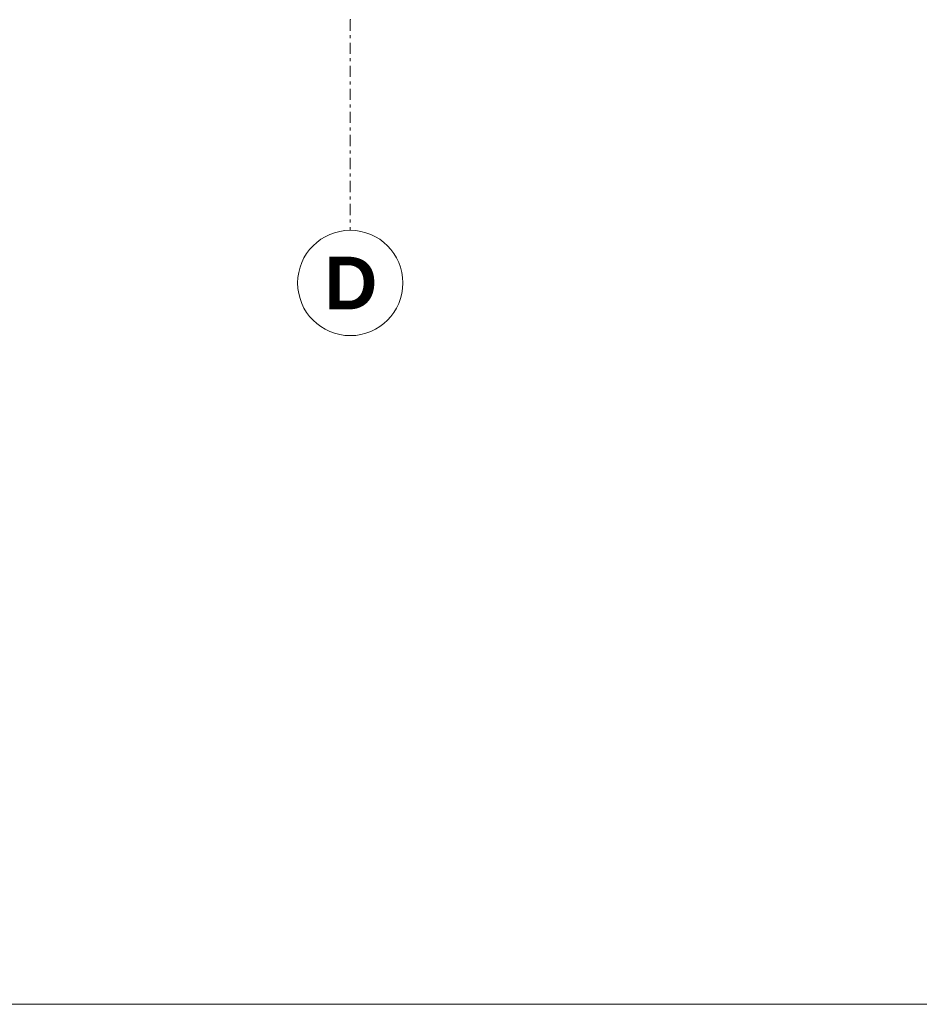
# Model space of a CAD drawing. Extents: x 100 to 2982, y 37 to 2050.
# Tile 102 of 135: x 1991 to 2418, y 50 to 517. Entities that reach past the tile are written whole.
import ezdxf
from ezdxf.xclip import XClip

# ---------------------------------------------------------------- set-up
doc = ezdxf.new("R2010")
doc.units = 0
doc.header["$MEASUREMENT"] = 0
doc.header["$XCLIPFRAME"] = 0
doc.linetypes.add('Przerywana podwójnie', pattern=[54.680554, 26.458333, -10.583333, 7.055556, -10.583333])
for name, color, linetype in [('410-K Osie', 7, 'Continuous'), ('810-G Ogólne', 7, 'Continuous'), ('820-G Rysunki Obrazki', 7, 'Continuous')]:
    doc.layers.add(name, color=color, linetype=linetype)
doc.styles.add('STYL_AUTOMATYCZNY_2', font='txt')

# ---------------------------------------------------------------- blocks, each defined once
blk = doc.blocks.new('Rysunek_1_1', base_point=(-18316.35, -206.53))
at = {"layer": '410-K Osie', "color": 4, "linetype": 'Przerywana podwójnie', "lineweight": 13, "ltscale": 0.2}
blk.add_line((2147.8, 517.46), (2147.8, 417.46), dxfattribs=at)
blk.add_line((2147.8, 517.46), (2147.8, 417.46), dxfattribs=at)
at = {"layer": '410-K Osie', "color": 7, "linetype": 'Continuous', "lineweight": 13, "ltscale": 0.2}
blk.add_circle((2147.8, 392.46), 25, dxfattribs=at)
blk.add_circle((2147.8, 392.46), 25, dxfattribs=at)
at = {"layer": '410-K Osie', "color": 4, "linetype": 'Przerywana podwójnie', "lineweight": 13, "ltscale": 0.2}
blk.add_point((2147.8, 517.46), dxfattribs=at)
blk.add_point((2147.8, 517.46), dxfattribs=at)
blk.add_point((2147.8, 517.46), dxfattribs=at)
blk.add_point((2147.8, 517.46), dxfattribs=at)
at = {"layer": '410-K Osie', "color": 1, "linetype": 'Continuous', "lineweight": 13, "insert": (2135.46, 404.96), "char_height": 25, "attachment_point": 1, "style": 'STYL_AUTOMATYCZNY_2'}
blk.add_mtext('\\A1;{\\pql;\\pt0;\\fArial|b1|i0|c238|p38;D}', dxfattribs=at)
blk.add_mtext('\\A1;{\\pql;\\pt0;\\fArial|b1|i0|c238|p38;D}', dxfattribs=at)

msp = doc.modelspace()

# ---------------------------------------------------------------- linework, layer by layer
at = {"layer": '810-G Ogólne', "color": 141, "linetype": 'Continuous', "lineweight": 20, "ltscale": 0.2}
msp.add_lwpolyline([(100, 2050), (2920, 2050), (2920, 50), (100, 50)], close=True, dxfattribs=at)

# ---------------------------------------------------------------- next in the draw order: block references
at = {"layer": '820-G Rysunki Obrazki', "color": 65, "linetype": 'Continuous', "lineweight": 13, "ltscale": 0.2}
ref = msp.add_blockref('Rysunek_1_1', (-18316.35, -206.53), dxfattribs=at)
XClip(ref).set_block_clipping_path([(244.527027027, 76.8014120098), (2570.9054054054, 2022.1162324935)])

doc.saveas('drawing.dxf')
